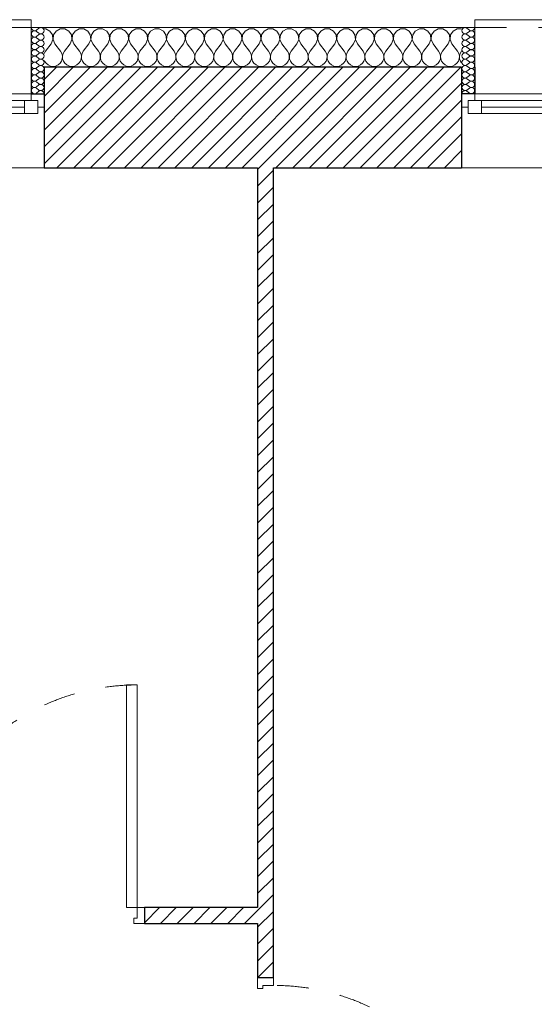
# Model space of a CAD drawing. Header units: millimetres. Extents: x 27262 to 215252, y 16288 to 306312.
# Tile 22 of 34: x 122031 to 123490, y 179763 to 182553. Entities that reach past the tile are written whole.
import ezdxf

# ---------------------------------------------------------------- set-up
doc = ezdxf.new("R2010")
doc.units = ezdxf.units.MM
doc.linetypes.add('Przerywana', pattern=[240, 120, -120])
for name, color, linetype in [('Drzwi ArchiCAD', 252, 'Continuous'), ('KR_INW', 252, 'Continuous'), ('Okna ArchiCADa', 252, 'Continuous')]:
    doc.layers.add(name, color=color, linetype=linetype)
for name, color, linetype, lineweight in [('Drzwi ArchiCAD_Nr_pióra__1', 252, 'Continuous', 13), ('Drzwi ArchiCAD_Nr_pióra__27', 252, 'Continuous', 25), ('KR_INW_Nr_pióra__101', 252, 'Continuous', 5), ('KR_INW_Nr_pióra__102', 252, 'Continuous', 5), ('KR_INW_Nr_pióra__27', 252, 'Continuous', 25), ('KR_INW_Nr_pióra__47', 252, 'Continuous', 15), ('Okna ArchiCADa_Nr_pióra__1', 252, 'Continuous', 13), ('Okna ArchiCADa_Nr_pióra__27', 252, 'Continuous', 25)]:
    doc.layers.add(name, color=color, linetype=linetype, lineweight=lineweight)
pattern_1 = [(45, (0, 0), (-31.819804, 31.819804), [])]

# ---------------------------------------------------------------- blocks, each defined once
blk = doc.blocks.new('*X115')
at = {"layer": 'KR_INW_Nr_pióra__102', "linetype": 'Continuous'}
for p, q in [((183115.8, 121670.9), (183109.9, 121670.9)), ((183131.2, 121662.7), (183115.8, 121670.9)), ((183140.8, 121648.2), (183131.2, 121662.7)), ((183142.4, 121630.9), (183140.8, 121648.2)), ((183144.9, 121648.2), (183143.3, 121630.9)), ((183154.5, 121662.7), (183144.9, 121648.2)), ((183169.9, 121670.9), (183154.5, 121662.7)), ((183187.3, 121670.9), (183169.9, 121670.9)), ((183202.6, 121662.7), (183187.3, 121670.9)), ((183212.2, 121648.2), (183202.6, 121662.7)), ((183213.9, 121630.9), (183212.2, 121648.2)), ((183216.3, 121648.2), (183214.7, 121630.9)), ((183226, 121662.7), (183216.3, 121648.2)), ((183241.3, 121670.9), (183226, 121662.7)), ((183258.7, 121670.9), (183241.3, 121670.9)), ((183274, 121662.7), (183258.7, 121670.9)), ((183283.7, 121648.2), (183274, 121662.7)), ((183285.3, 121630.9), (183283.7, 121648.2)), ((183287.8, 121648.2), (183286.1, 121630.9)), ((183297.4, 121662.7), (183287.8, 121648.2)), ((183312.7, 121670.9), (183297.4, 121662.7)), ((183330.1, 121670.9), (183312.7, 121670.9)), ((183345.5, 121662.7), (183330.1, 121670.9)), ((183355.1, 121648.2), (183345.5, 121662.7)), ((183356.7, 121630.9), (183355.1, 121648.2)), ((183359.2, 121648.2), (183357.6, 121630.9)), ((183368.8, 121662.7), (183359.2, 121648.2)), ((183384.2, 121670.9), (183368.8, 121662.7)), ((183401.6, 121670.9), (183384.2, 121670.9)), ((183416.9, 121662.7), (183401.6, 121670.9)), ((183426.5, 121648.2), (183416.9, 121662.7)), ((183428.2, 121630.9), (183426.5, 121648.2)), ((183430.6, 121648.2), (183429, 121630.9)), ((183440.3, 121662.7), (183430.6, 121648.2)), ((183455.6, 121670.9), (183440.3, 121662.7)), ((183473, 121670.9), (183455.6, 121670.9)), ((183488.3, 121662.7), (183473, 121670.9)), ((183497.9, 121648.2), (183488.3, 121662.7)), ((183499.6, 121630.9), (183497.9, 121648.2)), ((183502.1, 121648.2), (183500.4, 121630.9)), ((183511.7, 121662.7), (183502.1, 121648.2)), ((183527, 121670.9), (183511.7, 121662.7)), ((183544.4, 121670.9), (183527, 121670.9)), ((183559.7, 121662.7), (183544.4, 121670.9)), ((183569.4, 121648.2), (183559.7, 121662.7)), ((183571, 121630.9), (183569.4, 121648.2)), ((183573.5, 121648.2), (183571.8, 121630.9)), ((183583.1, 121662.7), (183573.5, 121648.2)), ((183598.4, 121670.9), (183583.1, 121662.7)), ((183615.8, 121670.9), (183598.4, 121670.9)), ((183631.2, 121662.7), (183615.8, 121670.9)), ((183640.8, 121648.2), (183631.2, 121662.7)), ((183642.4, 121630.9), (183640.8, 121648.2)), ((183644.9, 121648.2), (183643.3, 121630.9)), ((183654.5, 121662.7), (183644.9, 121648.2)), ((183669.9, 121670.9), (183654.5, 121662.7)), ((183687.3, 121670.9), (183669.9, 121670.9)), ((183702.6, 121662.7), (183687.3, 121670.9)), ((183712.2, 121648.2), (183702.6, 121662.7)), ((183713.9, 121630.9), (183712.2, 121648.2)), ((183716.3, 121648.2), (183714.7, 121630.9)), ((183726, 121662.7), (183716.3, 121648.2)), ((183741.3, 121670.9), (183726, 121662.7)), ((183758.7, 121670.9), (183741.3, 121670.9)), ((183774, 121662.7), (183758.7, 121670.9)), ((183783.7, 121648.2), (183774, 121662.7)), ((183785.3, 121630.9), (183783.7, 121648.2)), ((183787.8, 121648.2), (183786.1, 121630.9)), ((183797.4, 121662.7), (183787.8, 121648.2)), ((183812.7, 121670.9), (183797.4, 121662.7)), ((183830.1, 121670.9), (183812.7, 121670.9)), ((183845.5, 121662.7), (183830.1, 121670.9)), ((183855.1, 121648.2), (183845.5, 121662.7)), ((183856.7, 121630.9), (183855.1, 121648.2)), ((183859.2, 121648.2), (183857.6, 121630.9)), ((183868.8, 121662.7), (183859.2, 121648.2)), ((183884.2, 121670.9), (183868.8, 121662.7)), ((183901.6, 121670.9), (183884.2, 121670.9)), ((183916.9, 121662.7), (183901.6, 121670.9)), ((183926.5, 121648.2), (183916.9, 121662.7)), ((183928.2, 121630.9), (183926.5, 121648.2)), ((183930.6, 121648.2), (183929, 121630.9)), ((183940.3, 121662.7), (183930.6, 121648.2)), ((183955.6, 121670.9), (183940.3, 121662.7)), ((183973, 121670.9), (183955.6, 121670.9)), ((183988.3, 121662.7), (183973, 121670.9)), ((183997.9, 121648.2), (183988.3, 121662.7)), ((183999.6, 121630.9), (183997.9, 121648.2)), ((184002.1, 121648.2), (184000.4, 121630.9)), ((184011.7, 121662.7), (184002.1, 121648.2)), ((184027, 121670.9), (184011.7, 121662.7)), ((184044.4, 121670.9), (184027, 121670.9)), ((184059.7, 121662.7), (184044.4, 121670.9)), ((184069.4, 121648.2), (184059.7, 121662.7)), ((184071, 121630.9), (184069.4, 121648.2)), ((184073.5, 121648.2), (184071.8, 121630.9)), ((184083.1, 121662.7), (184073.5, 121648.2)), ((184098.4, 121670.9), (184083.1, 121662.7)), ((184115.8, 121670.9), (184098.4, 121670.9)), ((184131.2, 121662.7), (184115.8, 121670.9)), ((184140.8, 121648.2), (184131.2, 121662.7)), ((184142.4, 121630.9), (184140.8, 121648.2)), ((184144.9, 121648.2), (184143.3, 121630.9)), ((184154.5, 121662.7), (184144.9, 121648.2)), ((184169.9, 121670.9), (184154.5, 121662.7)), ((184187.3, 121670.9), (184169.9, 121670.9)), ((184202.6, 121662.7), (184187.3, 121670.9)), ((184212.2, 121648.2), (184202.6, 121662.7)), ((184213.9, 121630.9), (184212.2, 121648.2)), ((184216.3, 121648.2), (184214.7, 121630.9)), ((184226, 121662.7), (184216.3, 121648.2)), ((184241.3, 121670.9), (184226, 121662.7)), ((184258.7, 121670.9), (184241.3, 121670.9)), ((184274, 121662.7), (184258.7, 121670.9)), ((184283.7, 121648.2), (184274, 121662.7)), ((184285.3, 121630.9), (184283.7, 121648.2)), ((184287.8, 121648.2), (184286.1, 121630.9)), ((184297.4, 121662.7), (184287.8, 121648.2)), ((184312.7, 121670.9), (184297.4, 121662.7)), ((184330.1, 121670.9), (184312.7, 121670.9)), ((184345.5, 121662.7), (184330.1, 121670.9)), ((184355.1, 121648.2), (184345.5, 121662.7)), ((184356.7, 121630.9), (184355.1, 121648.2)), ((184359.2, 121648.2), (184357.6, 121630.9)), ((184368.8, 121662.7), (184359.2, 121648.2)), ((184384.2, 121670.9), (184368.8, 121662.7)), ((184401.6, 121670.9), (184384.2, 121670.9)), ((184416.9, 121662.7), (184401.6, 121670.9)), ((184426.5, 121648.2), (184416.9, 121662.7)), ((184428.2, 121630.9), (184426.5, 121648.2)), ((184430.6, 121648.2), (184429, 121630.9)), ((184440.3, 121662.7), (184430.6, 121648.2)), ((184455.6, 121670.9), (184440.3, 121662.7)), ((184473, 121670.9), (184455.6, 121670.9)), ((184488.3, 121662.7), (184473, 121670.9)), ((184497.9, 121648.2), (184488.3, 121662.7)), ((184499.6, 121630.9), (184497.9, 121648.2)), ((184502.1, 121648.2), (184500.4, 121630.9)), ((184511.7, 121662.7), (184502.1, 121648.2)), ((184527, 121670.9), (184511.7, 121662.7)), ((184544.4, 121670.9), (184527, 121670.9)), ((184559.7, 121662.7), (184544.4, 121670.9)), ((184569.4, 121648.2), (184559.7, 121662.7)), ((184571, 121630.9), (184569.4, 121648.2)), ((184573.5, 121648.2), (184571.8, 121630.9)), ((184583.1, 121662.7), (184573.5, 121648.2)), ((184598.4, 121670.9), (184583.1, 121662.7)), ((184615.8, 121670.9), (184598.4, 121670.9)), ((184631.2, 121662.7), (184615.8, 121670.9)), ((184640.8, 121648.2), (184631.2, 121662.7)), ((184642.4, 121630.9), (184640.8, 121648.2)), ((184644.9, 121648.2), (184643.3, 121630.9)), ((184654.5, 121662.7), (184644.9, 121648.2)), ((184669.9, 121670.9), (184654.5, 121662.7)), ((184686.7, 121670.9), (184669.9, 121670.9)), ((183135.7, 121614.9), (183114.3, 121586.3)), ((183135.7, 121614.9), (183142.4, 121630.9)), ((183143.3, 121630.9), (183150, 121614.9)), ((183150, 121614.9), (183171.4, 121586.3)), ((183207.1, 121614.9), (183185.7, 121586.3)), ((183207.1, 121614.9), (183213.9, 121630.9)), ((183214.7, 121630.9), (183221.4, 121614.9)), ((183221.4, 121614.9), (183242.9, 121586.3)), ((183278.6, 121614.9), (183257.1, 121586.3)), ((183278.6, 121614.9), (183285.3, 121630.9)), ((183286.1, 121630.9), (183292.9, 121614.9)), ((183292.9, 121614.9), (183314.3, 121586.3)), ((183350, 121614.9), (183328.6, 121586.3)), ((183350, 121614.9), (183356.7, 121630.9)), ((183357.6, 121630.9), (183364.3, 121614.9)), ((183364.3, 121614.9), (183385.7, 121586.3)), ((183421.4, 121614.9), (183400, 121586.3)), ((183421.4, 121614.9), (183428.2, 121630.9)), ((183429, 121630.9), (183435.7, 121614.9)), ((183435.7, 121614.9), (183457.1, 121586.3)), ((183492.9, 121614.9), (183471.4, 121586.3)), ((183492.9, 121614.9), (183499.6, 121630.9)), ((183500.4, 121630.9), (183507.1, 121614.9)), ((183507.1, 121614.9), (183528.6, 121586.3)), ((183564.3, 121614.9), (183542.9, 121586.3)), ((183564.3, 121614.9), (183571, 121630.9)), ((183571.8, 121630.9), (183578.6, 121614.9)), ((183578.6, 121614.9), (183600, 121586.3)), ((183635.7, 121614.9), (183614.3, 121586.3)), ((183635.7, 121614.9), (183642.4, 121630.9)), ((183643.3, 121630.9), (183650, 121614.9)), ((183650, 121614.9), (183671.4, 121586.3)), ((183707.1, 121614.9), (183685.7, 121586.3)), ((183707.1, 121614.9), (183713.9, 121630.9)), ((183714.7, 121630.9), (183721.4, 121614.9)), ((183721.4, 121614.9), (183742.9, 121586.3)), ((183778.6, 121614.9), (183757.1, 121586.3)), ((183778.6, 121614.9), (183785.3, 121630.9)), ((183786.1, 121630.9), (183792.9, 121614.9)), ((183792.9, 121614.9), (183814.3, 121586.3)), ((183850, 121614.9), (183828.6, 121586.3)), ((183850, 121614.9), (183856.7, 121630.9)), ((183857.6, 121630.9), (183864.3, 121614.9)), ((183864.3, 121614.9), (183885.7, 121586.3)), ((183921.4, 121614.9), (183900, 121586.3)), ((183921.4, 121614.9), (183928.2, 121630.9)), ((183929, 121630.9), (183935.7, 121614.9)), ((183935.7, 121614.9), (183957.1, 121586.3)), ((183992.9, 121614.9), (183971.4, 121586.3)), ((183992.9, 121614.9), (183999.6, 121630.9)), ((184000.4, 121630.9), (184007.1, 121614.9)), ((184007.1, 121614.9), (184028.6, 121586.3)), ((184064.3, 121614.9), (184042.9, 121586.3)), ((184064.3, 121614.9), (184071, 121630.9)), ((184071.8, 121630.9), (184078.6, 121614.9)), ((184078.6, 121614.9), (184100, 121586.3)), ((184135.7, 121614.9), (184114.3, 121586.3)), ((184135.7, 121614.9), (184142.4, 121630.9)), ((184143.3, 121630.9), (184150, 121614.9)), ((184150, 121614.9), (184171.4, 121586.3)), ((184207.1, 121614.9), (184185.7, 121586.3)), ((184207.1, 121614.9), (184213.9, 121630.9)), ((184214.7, 121630.9), (184221.4, 121614.9)), ((184221.4, 121614.9), (184242.9, 121586.3)), ((184278.6, 121614.9), (184257.1, 121586.3)), ((184278.6, 121614.9), (184285.3, 121630.9)), ((184286.1, 121630.9), (184292.9, 121614.9)), ((184292.9, 121614.9), (184314.3, 121586.3)), ((184350, 121614.9), (184328.6, 121586.3)), ((184350, 121614.9), (184356.7, 121630.9)), ((184357.6, 121630.9), (184364.3, 121614.9)), ((184364.3, 121614.9), (184385.7, 121586.3)), ((184421.4, 121614.9), (184400, 121586.3)), ((184421.4, 121614.9), (184428.2, 121630.9)), ((184429, 121630.9), (184435.7, 121614.9)), ((184435.7, 121614.9), (184457.1, 121586.3)), ((184492.9, 121614.9), (184471.4, 121586.3)), ((184492.9, 121614.9), (184499.6, 121630.9)), ((184500.4, 121630.9), (184507.1, 121614.9)), ((184507.1, 121614.9), (184528.6, 121586.3)), ((184564.3, 121614.9), (184542.9, 121586.3)), ((184564.3, 121614.9), (184571, 121630.9)), ((184571.8, 121630.9), (184578.6, 121614.9)), ((184578.6, 121614.9), (184600, 121586.3)), ((184635.7, 121614.9), (184614.3, 121586.3)), ((184635.7, 121614.9), (184642.4, 121630.9)), ((184643.3, 121630.9), (184650, 121614.9)), ((184650, 121614.9), (184671.4, 121586.3)), ((183114.3, 121586.3), (183109.9, 121578.4)), ((183176.2, 121577.7), (183171.4, 121586.3)), ((183178.4, 121568.1), (183176.2, 121577.7)), ((183180.9, 121577.7), (183178.7, 121568.1)), ((183185.7, 121586.3), (183180.9, 121577.7)), ((183247.6, 121577.7), (183242.9, 121586.3)), ((183249.9, 121568.1), (183247.6, 121577.7)), ((183252.4, 121577.7), (183250.1, 121568.1)), ((183257.1, 121586.3), (183252.4, 121577.7)), ((183319.1, 121577.7), (183314.3, 121586.3)), ((183321.3, 121568.1), (183319.1, 121577.7)), ((183323.8, 121577.7), (183321.6, 121568.1)), ((183328.6, 121586.3), (183323.8, 121577.7)), ((183390.5, 121577.7), (183385.7, 121586.3)), ((183392.7, 121568.1), (183390.5, 121577.7)), ((183395.2, 121577.7), (183393, 121568.1)), ((183400, 121586.3), (183395.2, 121577.7)), ((183461.9, 121577.7), (183457.1, 121586.3)), ((183464.1, 121568.1), (183461.9, 121577.7)), ((183466.7, 121577.7), (183464.4, 121568.1)), ((183471.4, 121586.3), (183466.7, 121577.7)), ((183533.3, 121577.7), (183528.6, 121586.3)), ((183535.6, 121568.1), (183533.3, 121577.7)), ((183538.1, 121577.7), (183535.9, 121568.1)), ((183542.9, 121586.3), (183538.1, 121577.7)), ((183604.8, 121577.7), (183600, 121586.3)), ((183607, 121568.1), (183604.8, 121577.7)), ((183609.5, 121577.7), (183607.3, 121568.1)), ((183614.3, 121586.3), (183609.5, 121577.7)), ((183676.2, 121577.7), (183671.4, 121586.3)), ((183678.4, 121568.1), (183676.2, 121577.7)), ((183680.9, 121577.7), (183678.7, 121568.1)), ((183685.7, 121586.3), (183680.9, 121577.7)), ((183747.6, 121577.7), (183742.9, 121586.3)), ((183749.9, 121568.1), (183747.6, 121577.7)), ((183752.4, 121577.7), (183750.1, 121568.1)), ((183757.1, 121586.3), (183752.4, 121577.7)), ((183819.1, 121577.7), (183814.3, 121586.3)), ((183821.3, 121568.1), (183819.1, 121577.7)), ((183823.8, 121577.7), (183821.6, 121568.1)), ((183828.6, 121586.3), (183823.8, 121577.7)), ((183890.5, 121577.7), (183885.7, 121586.3)), ((183892.7, 121568.1), (183890.5, 121577.7)), ((183895.2, 121577.7), (183893, 121568.1)), ((183900, 121586.3), (183895.2, 121577.7)), ((183961.9, 121577.7), (183957.1, 121586.3)), ((183964.1, 121568.1), (183961.9, 121577.7)), ((183966.7, 121577.7), (183964.4, 121568.1)), ((183971.4, 121586.3), (183966.7, 121577.7)), ((184033.3, 121577.7), (184028.6, 121586.3)), ((184035.6, 121568.1), (184033.3, 121577.7)), ((184038.1, 121577.7), (184035.9, 121568.1)), ((184042.9, 121586.3), (184038.1, 121577.7)), ((184104.8, 121577.7), (184100, 121586.3)), ((184107, 121568.1), (184104.8, 121577.7)), ((184109.5, 121577.7), (184107.3, 121568.1)), ((184114.3, 121586.3), (184109.5, 121577.7)), ((184176.2, 121577.7), (184171.4, 121586.3)), ((184178.4, 121568.1), (184176.2, 121577.7)), ((184180.9, 121577.7), (184178.7, 121568.1)), ((184185.7, 121586.3), (184180.9, 121577.7)), ((184247.6, 121577.7), (184242.9, 121586.3)), ((184249.9, 121568.1), (184247.6, 121577.7)), ((184252.4, 121577.7), (184250.1, 121568.1)), ((184257.1, 121586.3), (184252.4, 121577.7)), ((184319.1, 121577.7), (184314.3, 121586.3)), ((184321.3, 121568.1), (184319.1, 121577.7)), ((184323.8, 121577.7), (184321.6, 121568.1)), ((184328.6, 121586.3), (184323.8, 121577.7)), ((184390.5, 121577.7), (184385.7, 121586.3)), ((184392.7, 121568.1), (184390.5, 121577.7)), ((184395.2, 121577.7), (184393, 121568.1)), ((184400, 121586.3), (184395.2, 121577.7)), ((184461.9, 121577.7), (184457.1, 121586.3)), ((184464.1, 121568.1), (184461.9, 121577.7)), ((184466.7, 121577.7), (184464.4, 121568.1)), ((184471.4, 121586.3), (184466.7, 121577.7)), ((184533.3, 121577.7), (184528.6, 121586.3)), ((184535.6, 121568.1), (184533.3, 121577.7)), ((184538.1, 121577.7), (184535.9, 121568.1)), ((184542.9, 121586.3), (184538.1, 121577.7)), ((184604.8, 121577.7), (184600, 121586.3)), ((184607, 121568.1), (184604.8, 121577.7)), ((184609.5, 121577.7), (184607.3, 121568.1)), ((184614.3, 121586.3), (184609.5, 121577.7)), ((184676.2, 121577.7), (184671.4, 121586.3)), ((184678.4, 121568.1), (184676.2, 121577.7)), ((184680.9, 121577.7), (184678.7, 121568.1)), ((184685.7, 121586.3), (184680.9, 121577.7)), ((184686.7, 121587.6), (184685.7, 121586.3)), ((183109.9, 121551.9), (183110.9, 121548.9)), ((183110.9, 121548.9), (183116.5, 121540.8)), ((183116.5, 121540.8), (183124.1, 121534.5)), ((183161.6, 121534.5), (183169.2, 121540.8)), ((183169.2, 121540.8), (183174.8, 121548.9)), ((183174.8, 121548.9), (183177.9, 121558.2)), ((183177.9, 121558.2), (183178.4, 121568.1)), ((183178.7, 121568.1), (183179.2, 121558.2)), ((183179.2, 121558.2), (183182.3, 121548.9)), ((183182.3, 121548.9), (183187.9, 121540.8)), ((183187.9, 121540.8), (183195.5, 121534.5)), ((183233.1, 121534.5), (183240.6, 121540.8)), ((183240.6, 121540.8), (183246.2, 121548.9)), ((183246.2, 121548.9), (183249.4, 121558.2)), ((183249.4, 121558.2), (183249.9, 121568.1)), ((183250.1, 121568.1), (183250.6, 121558.2)), ((183250.6, 121558.2), (183253.8, 121548.9)), ((183253.8, 121548.9), (183259.4, 121540.8)), ((183259.4, 121540.8), (183266.9, 121534.5)), ((183304.5, 121534.5), (183312.1, 121540.8)), ((183312.1, 121540.8), (183317.7, 121548.9)), ((183317.7, 121548.9), (183320.8, 121558.2)), ((183320.8, 121558.2), (183321.3, 121568.1)), ((183321.6, 121568.1), (183322.1, 121558.2)), ((183322.1, 121558.2), (183325.2, 121548.9)), ((183325.2, 121548.9), (183330.8, 121540.8)), ((183330.8, 121540.8), (183338.4, 121534.5)), ((183375.9, 121534.5), (183383.5, 121540.8)), ((183383.5, 121540.8), (183389.1, 121548.9)), ((183389.1, 121548.9), (183392.2, 121558.2)), ((183392.2, 121558.2), (183392.7, 121568.1)), ((183393, 121568.1), (183393.5, 121558.2)), ((183393.5, 121558.2), (183396.6, 121548.9)), ((183396.6, 121548.9), (183402.2, 121540.8)), ((183402.2, 121540.8), (183409.8, 121534.5)), ((183447.3, 121534.5), (183454.9, 121540.8)), ((183454.9, 121540.8), (183460.5, 121548.9)), ((183460.5, 121548.9), (183463.7, 121558.2)), ((183463.7, 121558.2), (183464.1, 121568.1)), ((183464.4, 121568.1), (183464.9, 121558.2)), ((183464.9, 121558.2), (183468.1, 121548.9)), ((183468.1, 121548.9), (183473.6, 121540.8)), ((183473.6, 121540.8), (183481.2, 121534.5)), ((183518.8, 121534.5), (183526.4, 121540.8)), ((183526.4, 121540.8), (183531.9, 121548.9)), ((183531.9, 121548.9), (183535.1, 121558.2)), ((183535.1, 121558.2), (183535.6, 121568.1)), ((183535.9, 121568.1), (183536.3, 121558.2)), ((183536.3, 121558.2), (183539.5, 121548.9)), ((183539.5, 121548.9), (183545.1, 121540.8)), ((183545.1, 121540.8), (183552.7, 121534.5)), ((183590.2, 121534.5), (183597.8, 121540.8)), ((183597.8, 121540.8), (183603.4, 121548.9)), ((183603.4, 121548.9), (183606.5, 121558.2)), ((183606.5, 121558.2), (183607, 121568.1)), ((183607.3, 121568.1), (183607.8, 121558.2)), ((183607.8, 121558.2), (183610.9, 121548.9)), ((183610.9, 121548.9), (183616.5, 121540.8)), ((183616.5, 121540.8), (183624.1, 121534.5)), ((183661.6, 121534.5), (183669.2, 121540.8)), ((183669.2, 121540.8), (183674.8, 121548.9)), ((183674.8, 121548.9), (183677.9, 121558.2)), ((183677.9, 121558.2), (183678.4, 121568.1)), ((183678.7, 121568.1), (183679.2, 121558.2)), ((183679.2, 121558.2), (183682.3, 121548.9)), ((183682.3, 121548.9), (183687.9, 121540.8)), ((183687.9, 121540.8), (183695.5, 121534.5)), ((183733.1, 121534.5), (183740.6, 121540.8)), ((183740.6, 121540.8), (183746.2, 121548.9)), ((183746.2, 121548.9), (183749.4, 121558.2)), ((183749.4, 121558.2), (183749.9, 121568.1)), ((183750.1, 121568.1), (183750.6, 121558.2)), ((183750.6, 121558.2), (183753.8, 121548.9)), ((183753.8, 121548.9), (183759.4, 121540.8)), ((183759.4, 121540.8), (183766.9, 121534.5)), ((183804.5, 121534.5), (183812.1, 121540.8)), ((183812.1, 121540.8), (183817.7, 121548.9)), ((183817.7, 121548.9), (183820.8, 121558.2)), ((183820.8, 121558.2), (183821.3, 121568.1)), ((183821.6, 121568.1), (183822.1, 121558.2)), ((183822.1, 121558.2), (183825.2, 121548.9)), ((183825.2, 121548.9), (183830.8, 121540.8)), ((183830.8, 121540.8), (183838.4, 121534.5)), ((183875.9, 121534.5), (183883.5, 121540.8)), ((183883.5, 121540.8), (183889.1, 121548.9)), ((183889.1, 121548.9), (183892.2, 121558.2)), ((183892.2, 121558.2), (183892.7, 121568.1)), ((183893, 121568.1), (183893.5, 121558.2)), ((183893.5, 121558.2), (183896.6, 121548.9)), ((183896.6, 121548.9), (183902.2, 121540.8)), ((183902.2, 121540.8), (183909.8, 121534.5)), ((183947.3, 121534.5), (183954.9, 121540.8)), ((183954.9, 121540.8), (183960.5, 121548.9)), ((183960.5, 121548.9), (183963.7, 121558.2)), ((183963.7, 121558.2), (183964.1, 121568.1)), ((183964.4, 121568.1), (183964.9, 121558.2)), ((183964.9, 121558.2), (183968.1, 121548.9)), ((183968.1, 121548.9), (183973.6, 121540.8)), ((183973.6, 121540.8), (183981.2, 121534.5)), ((184018.8, 121534.5), (184026.4, 121540.8)), ((184026.4, 121540.8), (184031.9, 121548.9)), ((184031.9, 121548.9), (184035.1, 121558.2)), ((184035.1, 121558.2), (184035.6, 121568.1)), ((184035.9, 121568.1), (184036.3, 121558.2)), ((184036.3, 121558.2), (184039.5, 121548.9)), ((184039.5, 121548.9), (184045.1, 121540.8)), ((184045.1, 121540.8), (184052.7, 121534.5)), ((184090.2, 121534.5), (184097.8, 121540.8)), ((184097.8, 121540.8), (184103.4, 121548.9)), ((184103.4, 121548.9), (184106.5, 121558.2)), ((184106.5, 121558.2), (184107, 121568.1)), ((184107.3, 121568.1), (184107.8, 121558.2)), ((184107.8, 121558.2), (184110.9, 121548.9)), ((184110.9, 121548.9), (184116.5, 121540.8)), ((184116.5, 121540.8), (184124.1, 121534.5)), ((184161.6, 121534.5), (184169.2, 121540.8)), ((184169.2, 121540.8), (184174.8, 121548.9)), ((184174.8, 121548.9), (184177.9, 121558.2)), ((184177.9, 121558.2), (184178.4, 121568.1)), ((184178.7, 121568.1), (184179.2, 121558.2)), ((184179.2, 121558.2), (184182.3, 121548.9)), ((184182.3, 121548.9), (184187.9, 121540.8)), ((184187.9, 121540.8), (184195.5, 121534.5)), ((184233.1, 121534.5), (184240.6, 121540.8)), ((184240.6, 121540.8), (184246.2, 121548.9)), ((184246.2, 121548.9), (184249.4, 121558.2)), ((184249.4, 121558.2), (184249.9, 121568.1)), ((184250.1, 121568.1), (184250.6, 121558.2)), ((184250.6, 121558.2), (184253.8, 121548.9)), ((184253.8, 121548.9), (184259.4, 121540.8)), ((184259.4, 121540.8), (184266.9, 121534.5)), ((184304.5, 121534.5), (184312.1, 121540.8)), ((184312.1, 121540.8), (184317.7, 121548.9)), ((184317.7, 121548.9), (184320.8, 121558.2)), ((184320.8, 121558.2), (184321.3, 121568.1)), ((184321.6, 121568.1), (184322.1, 121558.2)), ((184322.1, 121558.2), (184325.2, 121548.9)), ((184325.2, 121548.9), (184330.8, 121540.8)), ((184330.8, 121540.8), (184338.4, 121534.5)), ((184375.9, 121534.5), (184383.5, 121540.8)), ((184383.5, 121540.8), (184389.1, 121548.9)), ((184389.1, 121548.9), (184392.2, 121558.2)), ((184392.2, 121558.2), (184392.7, 121568.1)), ((184393, 121568.1), (184393.5, 121558.2)), ((184393.5, 121558.2), (184396.6, 121548.9)), ((184396.6, 121548.9), (184402.2, 121540.8)), ((184402.2, 121540.8), (184409.8, 121534.5)), ((184447.3, 121534.5), (184454.9, 121540.8)), ((184454.9, 121540.8), (184460.5, 121548.9)), ((184460.5, 121548.9), (184463.7, 121558.2)), ((184463.7, 121558.2), (184464.1, 121568.1)), ((184464.4, 121568.1), (184464.9, 121558.2)), ((184464.9, 121558.2), (184468.1, 121548.9)), ((184468.1, 121548.9), (184473.6, 121540.8)), ((184473.6, 121540.8), (184481.2, 121534.5)), ((184518.8, 121534.5), (184526.4, 121540.8)), ((184526.4, 121540.8), (184531.9, 121548.9)), ((184531.9, 121548.9), (184535.1, 121558.2)), ((184535.1, 121558.2), (184535.6, 121568.1)), ((184535.9, 121568.1), (184536.3, 121558.2)), ((184536.3, 121558.2), (184539.5, 121548.9)), ((184539.5, 121548.9), (184545.1, 121540.8)), ((184545.1, 121540.8), (184552.7, 121534.5)), ((184590.2, 121534.5), (184597.8, 121540.8)), ((184597.8, 121540.8), (184603.4, 121548.9)), ((184603.4, 121548.9), (184606.5, 121558.2)), ((184606.5, 121558.2), (184607, 121568.1)), ((184607.3, 121568.1), (184607.8, 121558.2)), ((184607.8, 121558.2), (184610.9, 121548.9)), ((184610.9, 121548.9), (184616.5, 121540.8)), ((184616.5, 121540.8), (184624.1, 121534.5)), ((184661.6, 121534.5), (184669.2, 121540.8)), ((184669.2, 121540.8), (184674.8, 121548.9)), ((184674.8, 121548.9), (184677.9, 121558.2)), ((184677.9, 121558.2), (184678.4, 121568.1)), ((184678.7, 121568.1), (184679.2, 121558.2)), ((184679.2, 121558.2), (184682.3, 121548.9)), ((184682.3, 121548.9), (184686.7, 121542.5)), ((183124.1, 121534.5), (183133.1, 121530.5)), ((183133.1, 121530.5), (183142.9, 121529.2)), ((183142.9, 121529.2), (183152.6, 121530.5)), ((183152.6, 121530.5), (183161.6, 121534.5)), ((183195.5, 121534.5), (183204.5, 121530.5)), ((183204.5, 121530.5), (183214.3, 121529.2)), ((183214.3, 121529.2), (183224, 121530.5)), ((183224, 121530.5), (183233.1, 121534.5)), ((183266.9, 121534.5), (183276, 121530.5)), ((183276, 121530.5), (183285.7, 121529.2)), ((183285.7, 121529.2), (183295.5, 121530.5)), ((183295.5, 121530.5), (183304.5, 121534.5)), ((183338.4, 121534.5), (183347.4, 121530.5)), ((183347.4, 121530.5), (183357.1, 121529.2)), ((183357.1, 121529.2), (183366.9, 121530.5)), ((183366.9, 121530.5), (183375.9, 121534.5)), ((183409.8, 121534.5), (183418.8, 121530.5)), ((183418.8, 121530.5), (183428.6, 121529.2)), ((183428.6, 121529.2), (183438.3, 121530.5)), ((183438.3, 121530.5), (183447.3, 121534.5)), ((183481.2, 121534.5), (183490.2, 121530.5)), ((183490.2, 121530.5), (183500, 121529.2)), ((183500, 121529.2), (183509.8, 121530.5)), ((183509.8, 121530.5), (183518.8, 121534.5)), ((183552.7, 121534.5), (183561.7, 121530.5)), ((183561.7, 121530.5), (183571.4, 121529.2)), ((183571.4, 121529.2), (183581.2, 121530.5)), ((183581.2, 121530.5), (183590.2, 121534.5)), ((183624.1, 121534.5), (183633.1, 121530.5)), ((183633.1, 121530.5), (183642.9, 121529.2)), ((183642.9, 121529.2), (183652.6, 121530.5)), ((183652.6, 121530.5), (183661.6, 121534.5)), ((183695.5, 121534.5), (183704.5, 121530.5)), ((183704.5, 121530.5), (183714.3, 121529.2)), ((183714.3, 121529.2), (183724, 121530.5)), ((183724, 121530.5), (183733.1, 121534.5)), ((183766.9, 121534.5), (183776, 121530.5)), ((183776, 121530.5), (183785.7, 121529.2)), ((183785.7, 121529.2), (183795.5, 121530.5)), ((183795.5, 121530.5), (183804.5, 121534.5)), ((183838.4, 121534.5), (183847.4, 121530.5)), ((183847.4, 121530.5), (183857.1, 121529.2)), ((183857.1, 121529.2), (183866.9, 121530.5)), ((183866.9, 121530.5), (183875.9, 121534.5)), ((183909.8, 121534.5), (183918.8, 121530.5)), ((183918.8, 121530.5), (183928.6, 121529.2)), ((183928.6, 121529.2), (183938.3, 121530.5)), ((183938.3, 121530.5), (183947.3, 121534.5)), ((183981.2, 121534.5), (183990.2, 121530.5)), ((183990.2, 121530.5), (184000, 121529.2)), ((184000, 121529.2), (184009.8, 121530.5)), ((184009.8, 121530.5), (184018.8, 121534.5)), ((184052.7, 121534.5), (184061.7, 121530.5)), ((184061.7, 121530.5), (184071.4, 121529.2)), ((184071.4, 121529.2), (184081.2, 121530.5)), ((184081.2, 121530.5), (184090.2, 121534.5)), ((184124.1, 121534.5), (184133.1, 121530.5)), ((184133.1, 121530.5), (184142.9, 121529.2)), ((184142.9, 121529.2), (184152.6, 121530.5)), ((184152.6, 121530.5), (184161.6, 121534.5)), ((184195.5, 121534.5), (184204.5, 121530.5)), ((184204.5, 121530.5), (184214.3, 121529.2)), ((184214.3, 121529.2), (184224, 121530.5)), ((184224, 121530.5), (184233.1, 121534.5)), ((184266.9, 121534.5), (184276, 121530.5)), ((184276, 121530.5), (184285.7, 121529.2)), ((184285.7, 121529.2), (184295.5, 121530.5)), ((184295.5, 121530.5), (184304.5, 121534.5)), ((184338.4, 121534.5), (184347.4, 121530.5)), ((184347.4, 121530.5), (184357.1, 121529.2)), ((184357.1, 121529.2), (184366.9, 121530.5)), ((184366.9, 121530.5), (184375.9, 121534.5)), ((184409.8, 121534.5), (184418.8, 121530.5)), ((184418.8, 121530.5), (184428.6, 121529.2)), ((184428.6, 121529.2), (184438.3, 121530.5)), ((184438.3, 121530.5), (184447.3, 121534.5)), ((184481.2, 121534.5), (184490.2, 121530.5)), ((184490.2, 121530.5), (184500, 121529.2)), ((184500, 121529.2), (184509.8, 121530.5)), ((184509.8, 121530.5), (184518.8, 121534.5)), ((184552.7, 121534.5), (184561.7, 121530.5)), ((184561.7, 121530.5), (184571.4, 121529.2)), ((184571.4, 121529.2), (184581.2, 121530.5)), ((184581.2, 121530.5), (184590.2, 121534.5)), ((184624.1, 121534.5), (184633.1, 121530.5)), ((184633.1, 121530.5), (184642.9, 121529.2)), ((184642.9, 121529.2), (184652.6, 121530.5)), ((184652.6, 121530.5), (184661.6, 121534.5))]:
    blk.add_line(p, q, dxfattribs=at)
blk = doc.blocks.new('*X168')
at = {"layer": 'KR_INW_Nr_pióra__102', "linetype": 'Continuous'}
for p, q in [((184707, 121673.2), (184716.5, 121666.1)), ((184707, 121654.2), (184716.5, 121661.3)), ((184707, 121649.4), (184716.5, 121642.3)), ((184707, 121630.4), (184716.5, 121637.5)), ((184707, 121625.6), (184716.5, 121618.5)), ((184707, 121606.5), (184716.5, 121613.7)), ((184707, 121601.8), (184716.5, 121594.6)), ((184707, 121582.7), (184716.5, 121589.9)), ((184707, 121578), (184716.5, 121570.8)), ((184707, 121558.9), (184716.5, 121566.1)), ((184707, 121554.2), (184716.5, 121547)), ((184707, 121535.1), (184716.5, 121542.3)), ((184707, 121530.4), (184716.5, 121523.2)), ((184707, 121511.3), (184716.5, 121518.5)), ((184707, 121506.5), (184716.5, 121499.4)), ((184707, 121487.5), (184716.5, 121494.6)), ((184707, 121482.7), (184716.5, 121475.6)), ((184707, 121463.7), (184716.5, 121470.8)), ((184707, 121458.9), (184716.5, 121451.8)), ((184707, 121439.9), (184716.5, 121447)), ((184707, 121435.1), (184716.5, 121428))]:
    blk.add_line(p, q, dxfattribs=at)
for centre, start, end in [((184699.8, 121663.7), 53.1301, 306.8699), ((184699.8, 121639.9), 53.1301, 306.8699), ((184723.6, 121675.6), 233.1301, 0), ((184723.6, 121651.8), 0, 126.8699), ((184723.6, 121651.8), 233.1301, 0), ((184699.8, 121616.1), 53.1301, 306.8699), ((184723.6, 121628), 0, 126.8699), ((184723.6, 121628), 233.1301, 0), ((184723.6, 121604.2), 0, 126.8699), ((184699.8, 121592.3), 53.1301, 306.8699), ((184699.8, 121568.5), 53.1301, 306.8699), ((184723.6, 121604.2), 233.1301, 0), ((184723.6, 121580.4), 0, 126.8699), ((184723.6, 121580.4), 233.1301, 0), ((184699.8, 121544.6), 53.1301, 306.8699), ((184723.6, 121556.5), 0, 126.8699), ((184723.6, 121556.5), 233.1301, 0), ((184723.6, 121532.7), 0, 126.8699), ((184699.8, 121520.8), 53.1301, 306.8699), ((184699.8, 121497), 53.1301, 306.8699), ((184723.6, 121532.7), 233.1301, 0), ((184723.6, 121508.9), 0, 126.8699), ((184723.6, 121508.9), 233.1301, 0), ((184699.8, 121473.2), 53.1301, 306.8699), ((184723.6, 121485.1), 0, 126.8699), ((184723.6, 121485.1), 233.1301, 0), ((184723.6, 121461.3), 0, 126.8699), ((184699.8, 121449.4), 53.1301, 306.8699), ((184699.8, 121425.6), 53.1301, 180), ((184723.6, 121461.3), 233.1301, 0), ((184723.6, 121437.5), 0, 126.8699), ((184723.6, 121437.5), 233.1301, 0)]:
    blk.add_arc(centre, 11.9, start, end, dxfattribs=at)
blk = doc.blocks.new('*X171')
at = {"layer": 'KR_INW_Nr_pióra__102', "linetype": 'Continuous'}
for p, q in [((183089.7, 121673.2), (183080.1, 121666.1)), ((183089.7, 121654.2), (183080.1, 121661.3)), ((183089.7, 121649.4), (183080.1, 121642.3)), ((183089.7, 121630.4), (183080.1, 121637.5)), ((183089.7, 121625.6), (183080.1, 121618.5)), ((183089.7, 121606.5), (183080.1, 121613.7)), ((183089.7, 121601.8), (183080.1, 121594.6)), ((183089.7, 121582.7), (183080.1, 121589.9)), ((183089.7, 121578), (183080.1, 121570.8)), ((183089.7, 121558.9), (183080.1, 121566.1)), ((183089.7, 121554.2), (183080.1, 121547)), ((183089.7, 121535.1), (183080.1, 121542.3)), ((183089.7, 121530.4), (183080.1, 121523.2)), ((183089.7, 121511.3), (183080.1, 121518.5)), ((183089.7, 121506.5), (183080.1, 121499.4)), ((183089.7, 121487.5), (183080.1, 121494.6)), ((183089.7, 121482.7), (183080.1, 121475.6)), ((183089.7, 121463.7), (183080.1, 121470.8)), ((183089.7, 121458.9), (183080.1, 121451.8)), ((183089.7, 121439.9), (183080.1, 121447)), ((183089.7, 121435.1), (183080.1, 121428))]:
    blk.add_line(p, q, dxfattribs=at)
for centre, start, end in [((183073, 121675.6), 180, 306.8699), ((183073, 121651.8), 53.1301, 180), ((183073, 121651.8), 180, 306.8699), ((183096.8, 121663.7), 233.1301, 126.8699), ((183096.8, 121639.9), 233.1301, 126.8699), ((183073, 121628), 53.1301, 180), ((183073, 121628), 180, 306.8699), ((183073, 121604.2), 53.1301, 180), ((183096.8, 121616.1), 233.1301, 126.8699), ((183073, 121604.2), 180, 306.8699), ((183073, 121580.4), 53.1301, 180), ((183073, 121580.4), 180, 306.8699), ((183096.8, 121592.3), 233.1301, 126.8699), ((183096.8, 121568.5), 233.1301, 126.8699), ((183073, 121556.5), 53.1301, 180), ((183073, 121556.5), 180, 306.8699), ((183073, 121532.7), 53.1301, 180), ((183096.8, 121544.6), 233.1301, 126.8699), ((183073, 121532.7), 180, 306.8699), ((183073, 121508.9), 53.1301, 180), ((183073, 121508.9), 180, 306.8699), ((183096.8, 121520.8), 233.1301, 126.8699), ((183096.8, 121497), 233.1301, 126.8699), ((183073, 121485.1), 53.1301, 180), ((183073, 121485.1), 180, 306.8699), ((183073, 121461.3), 53.1301, 180), ((183096.8, 121473.2), 233.1301, 126.8699), ((183073, 121461.3), 180, 306.8699), ((183073, 121437.5), 53.1301, 180), ((183073, 121437.5), 180, 306.8699), ((183096.8, 121449.4), 233.1301, 126.8699), ((183096.8, 121425.6), 0, 126.8699)]:
    blk.add_arc(centre, 11.9, start, end, dxfattribs=at)
blk = doc.blocks.new('Okno dwuskrzydłowe 19_5')
at = {"layer": 'Okna ArchiCADa_Nr_pióra__1', "linetype": 'Continuous'}
for p, q in [((-575, 230), (575, 230)), ((-575, 0), (-550, 0)), ((-550, 25), (-500, 25)), ((-550, -25), (-550, 25)), ((-550, 0), (-550, -25)), ((-500, 25), (-50, 25)), ((-500, 25), (-500, -25)), ((-500, 25), (-50, 25)), ((-500, 0), (-50, 0)), ((-50, -25), (-50, 25)), ((-50, 25), (0, 25)), ((0, 25), (0, -25)), ((0, 25), (50, 25)), ((0, -25), (0, 25)), ((50, 25), (500, 25)), ((50, 25), (50, -25)), ((50, 25), (500, 25)), ((50, 0), (500, 0)), ((500, -25), (500, 25)), ((500, 25), (550, 25)), ((550, 25), (550, -25)), ((550, -25), (550, 0)), ((550, 0), (575, 0)), ((-550, -25), (-525, -25)), ((-500, -25), (-550, -25)), ((-525, -25), (-525, -50)), ((-50, -25), (-500, -25)), ((0, -25), (-50, -25)), ((50, -25), (0, -25)), ((500, -25), (50, -25)), ((550, -25), (500, -25)), ((525, -50), (525, -25)), ((525, -25), (550, -25)), ((-525, -50), (-575, -50)), ((0, -50), (-525, -50)), ((525, -50), (0, -50)), ((575, -50), (525, -50)), ((-525, -300), (-525, -330)), ((-525, -330), (525, -330)), ((525, -330), (525, -300))]:
    blk.add_line(p, q, dxfattribs=at)
at = {"layer": 'Okna ArchiCADa_Nr_pióra__1', "linetype": 'Przerywana'}
blk.add_line((-525, -300), (525, -300), dxfattribs=at)
at = {"layer": 'Okna ArchiCADa_Nr_pióra__27', "linetype": 'Continuous'}
for p, q in [((-575, -50), (-575, 0)), ((575, -50), (575, 0)), ((-525, -50), (-575, -50)), ((525, -50), (575, -50))]:
    blk.add_line(p, q, dxfattribs=at)
blk = doc.blocks.new('Ściana_2', base_point=(179075.1, 121675.6))
at = {"layer": 'KR_INW_Nr_pióra__101', "linetype": 'Continuous'}
h = blk.add_hatch(dxfattribs=at)
h.set_pattern_fill('CEGŁA_LICÓWKA', color=256, style=0, pattern_type=2)
h.set_pattern_definition(pattern_1)
h.paths.add_polyline_path([(183109.9, 121525.6), (183109.9, 121425.6), (183109.9, 121375.6), (183109.9, 121145.6), (184686.7, 121145.6), (184686.7, 121375.6), (184686.7, 121425.6), (184686.7, 121525.6)])
at = {"layer": 'KR_INW_Nr_pióra__27', "linetype": 'Continuous'}
for p, q in [((183059.9, 121525.6), (183059.9, 121425.6)), ((184686.7, 121525.6), (183109.9, 121525.6)), ((183109.9, 121525.6), (183109.9, 121425.6)), ((184686.7, 121525.6), (184686.7, 121425.6)), ((184736.7, 121525.6), (184736.7, 121425.6)), ((183059.9, 121425.6), (183109.9, 121425.6)), ((183109.9, 121425.6), (183109.9, 121375.6)), ((184736.7, 121425.6), (184686.7, 121425.6)), ((184686.7, 121425.6), (184686.7, 121375.6)), ((183109.9, 121375.6), (183109.9, 121145.6)), ((184686.7, 121375.6), (184686.7, 121145.6))]:
    blk.add_line(p, q, dxfattribs=at)
at = {"layer": 'KR_INW_Nr_pióra__27', "linetype": 'Continuous', "flags": 128}
for points in [[(183109.9, 121145.6), (183915.9, 121145.6)], [(183975.9, 121145.6), (184686.7, 121145.6)]]:
    blk.add_lwpolyline(points, dxfattribs=at)
at = {"layer": 'KR_INW_Nr_pióra__47', "linetype": 'Continuous'}
for p, q in [((183109.9, 121675.6), (183059.9, 121675.6)), ((183059.9, 121425.6), (183059.9, 121675.6)), ((183059.9, 121675.6), (183059.9, 121525.6)), ((184686.7, 121675.6), (184736.7, 121675.6)), ((184736.7, 121425.6), (184736.7, 121675.6)), ((184736.7, 121675.6), (184736.7, 121525.6)), ((183109.9, 121425.6), (183059.9, 121425.6)), ((184686.7, 121425.6), (184736.7, 121425.6))]:
    blk.add_line(p, q, dxfattribs=at)
at = {"layer": 'KR_INW_Nr_pióra__47', "linetype": 'Continuous', "flags": 128}
blk.add_lwpolyline([(184686.7, 121675.6), (183109.9, 121675.6)], dxfattribs=at)
at = {"layer": 'KR_INW'}
for name in ['*X171', '*X115', '*X168']:
    blk.add_blockref(name, (0, 0), dxfattribs=at)
at = {"layer": 'Okna ArchiCADa', "color": 21, "linetype": 'Continuous', "lineweight": 13, "true_color": 0xff9955, "xscale": -1, "zscale": 1000, "rotation": 180}
for p in [(182534.9, 121375.6), (185261.7, 121375.6)]:
    blk.add_blockref('Okno dwuskrzydłowe 19_5', p, dxfattribs=at)
blk = doc.blocks.new('Drzwi 19_34')
at = {"layer": 'Drzwi ArchiCAD_Nr_pióra__1', "linetype": 'Continuous'}
for p, q in [((380.8, 0), (380.8, 841.5)), ((380.8, 841.5), (420.8, 841.5)), ((420.8, 841.5), (420.8, 0)), ((-420.8, 0), (-448.8, 0)), ((-448.8, 0), (-448.8, -60)), ((-420.8, -40), (-420.8, 0)), ((420.8, 0), (380.8, 0)), ((448.8, 0), (420.8, 0)), ((420.8, 0), (420.8, -40)), ((448.8, -60), (448.8, 0)), ((-448.8, -60), (-408.8, -60)), ((-408.8, -40), (-420.8, -40)), ((-408.8, -60), (-408.8, -40)), ((420.8, -40), (408.8, -40)), ((408.8, -40), (408.8, -60)), ((408.8, -60), (448.8, -60))]:
    blk.add_line(p, q, dxfattribs=at)
at = {"layer": 'Drzwi ArchiCAD_Nr_pióra__1', "linetype": 'Przerywana'}
blk.add_arc((420.8, 0), 841.5, 90, 180, dxfattribs=at)
at = {"layer": 'Drzwi ArchiCAD_Nr_pióra__27', "linetype": 'Continuous'}
for p, q in [((-448.8, 0), (-448.8, -60)), ((448.8, 0), (448.8, -60))]:
    blk.add_line(p, q, dxfattribs=at)
blk = doc.blocks.new('Ściana_101', base_point=(179075.1, 118290.7))
at = {"layer": 'KR_INW_Nr_pióra__101', "linetype": 'Continuous'}
h = blk.add_hatch(dxfattribs=at)
h.set_pattern_fill('CEGŁA_LICÓWKA', color=256, style=0, pattern_type=2)
h.set_pattern_definition(pattern_1)
h.paths.add_polyline_path([(183488, 118350.7), (183488, 118290.7), (183915.9, 118290.7), (183915.9, 118350.7)])
at = {"layer": 'KR_INW_Nr_pióra__27', "linetype": 'Continuous'}
blk.add_line((183488, 118350.7), (183488, 118290.7), dxfattribs=at)
at = {"layer": 'KR_INW_Nr_pióra__27', "linetype": 'Continuous', "flags": 128}
for points in [[(183915.9, 118350.7), (183488, 118350.7)], [(183488, 118290.7), (183915.9, 118290.7)]]:
    blk.add_lwpolyline(points, dxfattribs=at)
at = {"layer": 'Drzwi ArchiCAD', "linetype": 'Continuous', "zscale": 1000}
blk.add_blockref('Drzwi 19_34', (183039.3, 118350.7), dxfattribs=at)
blk = doc.blocks.new('Drzwi 19_35')
at = {"layer": 'Drzwi ArchiCAD_Nr_pióra__1', "linetype": 'Continuous'}
for p, q in [((384.6, 0), (384.6, 849.2)), ((384.6, 849.2), (424.6, 849.2)), ((424.6, 849.2), (424.6, 0)), ((-424.6, 0), (-452.6, 0)), ((-452.6, 0), (-452.6, -60)), ((-424.6, -40), (-424.6, 0)), ((424.6, 0), (384.6, 0)), ((452.6, 0), (424.6, 0)), ((424.6, 0), (424.6, -40)), ((452.6, -60), (452.6, 0)), ((-452.6, -60), (-412.6, -60)), ((-412.6, -40), (-424.6, -40)), ((-412.6, -60), (-412.6, -40)), ((424.6, -40), (412.6, -40)), ((412.6, -40), (412.6, -60)), ((412.6, -60), (452.6, -60))]:
    blk.add_line(p, q, dxfattribs=at)
at = {"layer": 'Drzwi ArchiCAD_Nr_pióra__1', "linetype": 'Przerywana'}
blk.add_arc((424.6, 0), 849.2, 90, 180, dxfattribs=at)
at = {"layer": 'Drzwi ArchiCAD_Nr_pióra__27', "linetype": 'Continuous'}
for p, q in [((-452.6, 0), (-452.6, -60)), ((452.6, 0), (452.6, -60))]:
    blk.add_line(p, q, dxfattribs=at)
blk = doc.blocks.new('Ściana_103', base_point=(183915.9, 117042.8))
at = {"layer": 'KR_INW_Nr_pióra__101', "linetype": 'Continuous'}
h = blk.add_hatch(dxfattribs=at)
h.set_pattern_fill('CEGŁA_LICÓWKA', color=256, style=0, pattern_type=2)
h.set_pattern_definition(pattern_1)
h.paths.add_polyline_path([(183975.9, 121145.6), (183915.9, 121145.6), (183915.9, 118085), (183975.9, 118085)])
at = {"layer": 'KR_INW_Nr_pióra__27', "linetype": 'Continuous'}
blk.add_line((183975.9, 118085), (183915.9, 118085), dxfattribs=at)
at = {"layer": 'KR_INW_Nr_pióra__27', "linetype": 'Continuous', "flags": 128}
for points in [[(183915.9, 121145.6), (183915.9, 118350.7)], [(183975.9, 118085), (183975.9, 121145.6)], [(183915.9, 118290.7), (183915.9, 118085)]]:
    blk.add_lwpolyline(points, dxfattribs=at)
at = {"layer": 'Drzwi ArchiCAD', "linetype": 'Continuous', "zscale": 1000, "rotation": 270}
blk.add_blockref('Drzwi 19_35', (183975.9, 117632.4), dxfattribs=at)

msp = doc.modelspace()

# ---------------------------------------------------------------- block references
at = {"layer": 'KR_INW', "color": 252, "xscale": 0.75, "yscale": 0.75, "zscale": 0.75}
for name, p in [('Ściana_2', (119074.8, 182530.5)), ('Ściana_103', (122705.4, 179055.9)), ('Ściana_101', (119074.8, 179991.8))]:
    msp.add_blockref(name, p, dxfattribs=at)

doc.saveas('drawing.dxf')
